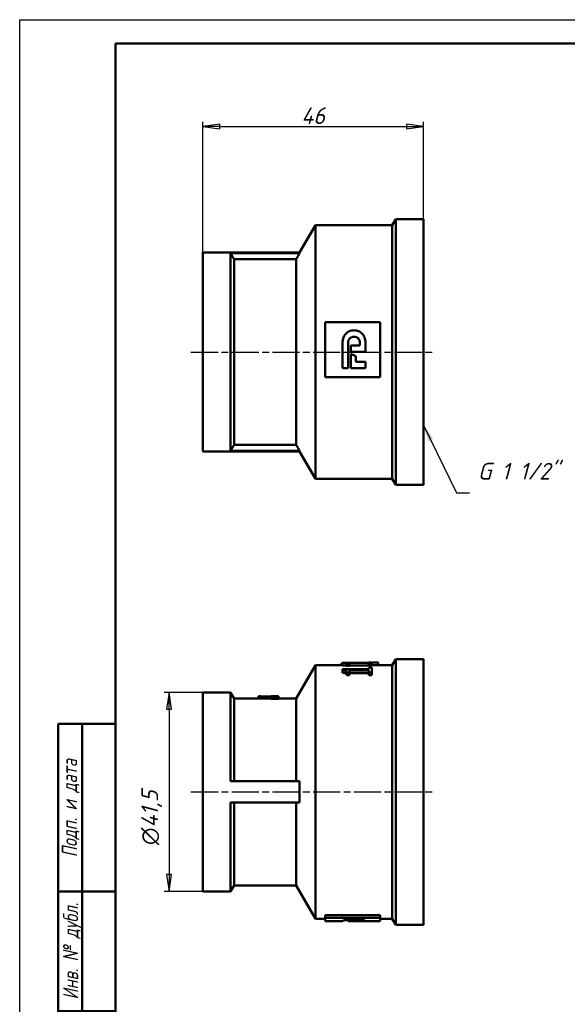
# Model space of a CAD drawing. Header units: millimetres. Extents: x 0 to 797, y -67 to 297.
# Tile 2 of 5: x 0 to 114, y 91 to 297. Entities that reach past the tile are written whole.
import ezdxf
from ezdxf.enums import TextEntityAlignment as Align

# ---------------------------------------------------------------- set-up
doc = ezdxf.new("R2010")
doc.units = ezdxf.units.MM
doc.linetypes.add('CHAIN', pattern=[0.7087, 0.4724, -0.0591, 0.1181, -0.0591])
for name, color, linetype, lineweight in [('Видимые тонкие (ГОСТ)', 7, 'Continuous', 35), ('Видимый контур (ГОСТ)', 7, 'Continuous', 50), ('Кромка (ГОСТ)', 7, 'Continuous', 50), ('Обозначение (ГОСТ)', 7, 'Continuous', 25), ('Осевая линия (ГОСТ)', 7, 'Continuous', 25), ('Размер (ГОСТ)', 7, 'Continuous', 25), ('Эскизная геометрия (ГОСТ)', 7, 'Continuous', 50)]:
    doc.layers.add(name, color=color, linetype=linetype, lineweight=lineweight)
doc.styles.get("Standard").update_dxf_attribs({"font": 'GOST Common Italic.ttf'})
doc.styles.add('Альтернативный текст (ГОСТ)', font='txt', dxfattribs={"width": 0.8})
doc.styles.add('Обычный текст (ГОСТ)', font='GOST Common Italic.ttf')
doc.styles.add('Стиль текста145', font='GOST Common Italic.ttf')
doc.dimstyles.new('Диаметр (ГОСТ)$7', dxfattribs={"dimtxt": 3.5, "dimasz": 3.5, "dimexe": 1, "dimexo": 0, "dimgap": 0.5, "dimtad": 1, "dimrnd": 1e-08, "dimtxsty": 'Обычный текст (ГОСТ)', "dimblk": 'Filled-1', "dimcen": 0.09, "dimdle": 15, "dimclrd": 256, "dimclre": 256, "dimclrt": 256, "dimazin": 2, "dimtfac": 0.714286, "dimtdec": 3, "dimtmove": 0, "dimatfit": 3, "dimfxl": 1, "dimtolj": 1, "dimlwd": -1, "dimlwe": 25, "dimarcsym": 0})
doc.dimstyles.new('Обычный (ГОСТ)', dxfattribs={"dimtxt": 3.5, "dimasz": 3.5, "dimexe": 1, "dimexo": 0, "dimgap": 0.5, "dimtad": 1, "dimrnd": 1e-08, "dimtxsty": 'Обычный текст (ГОСТ)', "dimblk": 'Filled-1', "dimcen": 0.09, "dimdle": 15, "dimclrd": 256, "dimclre": 256, "dimclrt": 256, "dimazin": 2, "dimtfac": 0.714286, "dimtdec": 3, "dimtmove": 0, "dimatfit": 3, "dimfxl": 1, "dimtolj": 1, "dimlwd": 25, "dimlwe": 25, "dimarcsym": 0})

# ---------------------------------------------------------------- blocks, each defined once
blk = doc.blocks.new('ГОСТ - Доп. графы 1')
at = {"layer": 'Эскизная геометрия (ГОСТ)'}
for p, q in [((-12, 0), (-12, 145)), ((-12, 145), (0, 145)), ((-7, 145), (-7, 0)), ((-12, 110), (-7, 110)), ((-7, 110), (0, 110)), ((-12, 85), (-7, 85)), ((-7, 85), (0, 85)), ((-12, 60), (-7, 60)), ((-7, 60), (0, 60)), ((-12, 25), (-7, 25)), ((-7, 25), (0, 25)), ((0, 0), (-12, 0))]:
    blk.add_line(p, q, dxfattribs=at)
at = {"layer": 'Обозначение (ГОСТ)', "char_height": 3.17, "attachment_point": 5, "rotation": 90, "style": 'Альтернативный текст (ГОСТ)'}
for s, insert, width in [('\\fGOST Common|b0|i1;\\H3.1700;Подп. и дата', (-9.37, 127.41), 34.7679), ('\\fGOST Common|b0|i1;\\H3.1700;Инв. № дубл.', (-8.95, 97.55), 24.8438), ('\\fGOST Common|b0|i1;\\H3.1700;Взам. инв. №', (-9.58, 72.53), 24.8669), ('\\fGOST Common|b0|i1;\\H3.1700;Подп. и дата', (-9.5, 42.47), 35.1486), ('\\fGOST Common|b0|i1;\\H3.1700;Инв. № подл.', (-9.5, 12.41), 24.9618)]:
    blk.add_mtext(s, dxfattribs=dict(at, insert=insert, width=width))
at = {"layer": 'Обозначение (ГОСТ)', "lineweight": 30, "width": 0.8, "flags": 17}
for tag, p in [('Подп._и_дата_2', (-3.53, 127.51)), ('Инв._номер_дубликата', (-3.41, 97.47)), ('Взамен_инв._номера', (-3.46, 72.53)), ('Подп._и_дата_1', (-3.42, 42.35)), ('ИНВЕНТАРНЫЙ_НОМЕР', (-3.33, 12.68))]:
    blk.add_attdef(tag, text='', height=3.17, rotation=90, dxfattribs=at).set_placement(p, align=Align.MIDDLE_CENTER)
blk = doc.blocks.new('Рамки ГОСТ_ граница 297x210')
at = {"layer": 'Кромка (ГОСТ)', "lineweight": 25}
for p, q in [((0, 0), (0, 297)), ((0, 297), (210, 297))]:
    blk.add_line(p, q, dxfattribs=at)
at = {"layer": 'Кромка (ГОСТ)'}
for p, q in [((205, 292), (20, 292)), ((20, 292), (20, 5))]:
    blk.add_line(p, q, dxfattribs=at)
blk = doc.blocks.new('Filled-1')
at = {"color": 0}
for p, q in [((0, 0), (-1, 0.143)), ((-1, 0.143), (-1, -0.143)), ((-1, 0), (0, 0)), ((-1, -0.143), (0, 0))]:
    blk.add_line(p, q, dxfattribs=at)
at = {"color": 0, "flags": 128}
blk.add_lwpolyline([(-1, -0.143), (0, 0), (-1, 0.143), (-1, -0.143)], dxfattribs=at)
at = {"color": 0}
blk.add_solid([(-1, -0.143), (0, 0), (-1, 0.143), (-1, -0.143)], dxfattribs=at)
blk = doc.blocks.new('*D11')
at = {"layer": 'Defpoints', "color": 0, "linetype": 'Continuous', "transparency": 16777216}
for p in [(84.22, 274.71), (84.22, 255.37), (38.22, 248.37)]:
    blk.add_point(p, dxfattribs=at)
at = {"layer": 'Размер (ГОСТ)', "linetype": 'Continuous', "lineweight": 25, "transparency": 16777216}
for p, q in [((38.22, 248.37), (38.22, 275.71)), ((84.22, 255.37), (84.22, 275.71)), ((41.72, 274.71), (80.72, 274.71))]:
    blk.add_line(p, q, dxfattribs=at)
at = {"layer": 'Размер (ГОСТ)', "linetype": 'Continuous', "lineweight": 25, "transparency": 16777216, "xscale": 3.5, "yscale": 3.5, "zscale": 3.5, "rotation": 180}
blk.add_blockref('Filled-1', (38.22, 274.71), dxfattribs=at)
at = {"layer": 'Размер (ГОСТ)', "linetype": 'Continuous', "lineweight": 25, "transparency": 16777216, "xscale": 3.5, "yscale": 3.5, "zscale": 3.5}
blk.add_blockref('Filled-1', (84.22, 274.71), dxfattribs=at)
at = {"layer": 'Размер (ГОСТ)', "linetype": 'Continuous', "lineweight": 25, "transparency": 16777216, "insert": (58.73, 278.71), "char_height": 3.5, "attachment_point": 1, "style": 'Обычный текст (ГОСТ)'}
blk.add_mtext('\\A1;46', dxfattribs=at)
blk = doc.blocks.new('*D12')
at = {"layer": 'Defpoints', "color": 0, "linetype": 'Continuous', "transparency": 16777216}
for p in [(38.22, 156.53), (31.15, 115.03), (38.22, 115.03)]:
    blk.add_point(p, dxfattribs=at)
at = {"layer": 'Размер (ГОСТ)', "linetype": 'Continuous', "lineweight": 25, "transparency": 16777216}
for p, q in [((38.22, 156.53), (30.15, 156.53)), ((31.15, 153.03), (31.15, 118.53)), ((38.22, 115.03), (30.15, 115.03))]:
    blk.add_line(p, q, dxfattribs=at)
at = {"layer": 'Размер (ГОСТ)', "linetype": 'Continuous', "lineweight": 25, "transparency": 16777216, "xscale": 3.5, "yscale": 3.5, "zscale": 3.5}
for p, rotation in [((31.15, 156.53), 90), ((31.15, 115.03), 270)]:
    blk.add_blockref('Filled-1', p, dxfattribs=dict(at, rotation=rotation))
at = {"layer": 'Размер (ГОСТ)', "linetype": 'Continuous', "lineweight": 25, "transparency": 16777216, "insert": (25.38, 124.71), "char_height": 3.5, "attachment_point": 1, "rotation": 90, "style": 'Обычный текст (ГОСТ)'}
blk.add_mtext('\\A1;\\fAIGDT|b0|i0;\\H3.5000;n\\fGOST Common|b0|i1;\\H3.5000;41,5', dxfattribs=at)
blk = doc.blocks.new('Текст на выноске_2')
at = {"layer": 'Обозначение (ГОСТ)', "style": 'Стиль текста145'}
blk.add_text('G 1 1/2"', height=0.9979, dxfattribs=at).set_placement((0.5, 0.5), align=Align.BOTTOM_LEFT)

msp = doc.modelspace()

# ---------------------------------------------------------------- linework, layer by layer
at = {"layer": 'Видимые тонкие (ГОСТ)'}
msp.add_line((69.739, 108.97), (69.739, 109.165), dxfattribs=at)
at = {"layer": 'Видимый контур (ГОСТ)'}
for p, q in [((77.719, 254.122), (78.441, 255.372)), ((78.441, 199.872), (78.441, 255.372)), ((78.441, 255.372), (84.219, 255.372)), ((84.219, 199.872), (84.219, 255.372)), ((58.399, 248.372), (61.719, 254.122)), ((61.719, 201.122), (61.719, 254.122)), ((61.719, 254.122), (77.719, 254.122)), ((77.719, 201.122), (77.719, 254.122)), ((38.219, 206.872), (38.219, 248.372)), ((38.219, 248.372), (58.399, 248.372)), ((43.997, 248.252), (58.399, 248.252)), ((43.997, 206.993), (43.997, 248.252)), ((57.677, 246.994), (44.719, 246.994)), ((44.719, 208.251), (44.719, 246.994)), ((57.677, 208.251), (57.677, 246.994)), ((58.399, 248.252), (58.399, 248.372)), ((75.219, 233.858), (63.719, 233.858)), ((63.719, 222.358), (63.719, 233.858)), ((75.219, 233.858), (75.219, 222.358)), ((67.346, 229.474), (67.346, 224.273)), ((68.511, 224.273), (68.511, 229.494)), ((69.056, 228.957), (69.056, 227.638)), ((69.056, 228.957), (70.966, 228.957)), ((70.966, 229.494), (70.966, 228.957)), ((72.145, 227.638), (72.145, 229.446)), ((72.145, 227.638), (69.056, 227.638)), ((69.056, 227.228), (69.056, 224.273)), ((70.099, 226.785), (69.056, 227.228)), ((70.099, 225.591), (70.099, 226.785)), ((68.511, 224.273), (67.346, 224.273)), ((72.145, 224.273), (69.056, 224.273)), ((70.099, 225.591), (72.145, 225.591)), ((72.145, 224.273), (72.145, 225.591)), ((63.719, 222.358), (75.219, 222.358)), ((44.719, 208.251), (57.677, 208.251)), ((38.219, 206.872), (58.399, 206.872)), ((43.997, 206.993), (58.399, 206.993)), ((58.399, 206.872), (58.399, 206.993)), ((58.399, 206.872), (61.719, 201.122)), ((61.719, 201.122), (77.719, 201.122)), ((77.719, 201.122), (78.441, 199.872)), ((78.441, 199.872), (84.219, 199.872)), ((67.113, 162.639), (67.113, 162.281)), ((72.862, 162.751), (67.365, 162.751)), ((67.365, 162.714), (67.365, 162.751)), ((67.365, 162.714), (67.365, 162.213)), ((68.215, 162.595), (68.774, 162.595)), ((68.215, 162.595), (68.215, 162.092)), ((68.774, 162.703), (68.774, 162.595)), ((68.774, 162.703), (72.862, 162.703)), ((68.774, 162.595), (68.774, 162.092)), ((73.485, 162.781), (72.862, 162.781)), ((72.862, 162.751), (72.862, 162.781)), ((72.862, 162.595), (72.862, 162.703)), ((72.862, 162.595), (73.485, 162.595)), ((72.862, 162.595), (72.862, 162.092)), ((73.485, 162.781), (73.485, 162.595)), ((73.485, 162.595), (73.485, 162.092)), ((74.81, 162.779), (74.81, 162.281)), ((77.719, 162.281), (78.441, 163.531)), ((78.441, 108.031), (78.441, 163.531)), ((78.441, 163.531), (84.219, 163.531)), ((84.219, 108.031), (84.219, 163.531)), ((57.677, 155.281), (61.719, 162.281)), ((61.719, 109.281), (61.719, 162.281)), ((61.719, 162.281), (67.365, 162.281)), ((72.862, 161.419), (67.365, 161.419)), ((67.365, 161.202), (67.365, 161.419)), ((67.365, 161.202), (67.365, 160.67)), ((68.774, 162.092), (68.215, 162.092)), ((68.215, 160.715), (68.774, 160.715)), ((68.215, 160.715), (68.215, 160.172)), ((72.862, 162.202), (68.774, 162.202)), ((68.774, 161.146), (68.774, 160.715)), ((68.774, 161.146), (72.862, 161.146)), ((68.774, 160.715), (68.774, 160.172)), ((72.862, 160.613), (68.774, 160.613)), ((73.485, 162.092), (72.862, 162.092)), ((73.485, 161.752), (72.862, 161.752)), ((72.862, 161.419), (72.862, 161.752)), ((72.862, 160.715), (72.862, 161.146)), ((72.862, 160.715), (73.485, 160.715)), ((72.862, 160.715), (72.862, 160.172)), ((73.485, 162.281), (77.719, 162.281)), ((73.485, 161.752), (73.485, 160.715)), ((73.485, 160.715), (73.485, 160.172)), ((77.719, 109.281), (77.719, 162.281)), ((68.774, 160.172), (68.215, 160.172)), ((73.485, 160.172), (72.862, 160.172)), ((38.219, 115.031), (38.219, 156.531)), ((38.219, 156.531), (43.997, 156.531)), ((43.997, 138.014), (43.997, 156.531)), ((44.719, 155.281), (43.997, 156.531)), ((44.719, 138.014), (44.719, 155.281)), ((44.719, 155.281), (52.425, 155.281)), ((49.803, 155.767), (50.211, 155.767)), ((49.803, 155.767), (49.803, 155.281)), ((50.211, 155.767), (50.211, 155.281)), ((50.211, 155.728), (52.425, 155.728)), ((52.425, 155.776), (52.425, 155.781)), ((52.425, 155.776), (52.425, 155.75)), ((52.425, 155.727), (52.425, 155.75)), ((52.425, 155.727), (52.425, 155.225)), ((53.945, 155.781), (53.981, 155.781)), ((53.981, 155.781), (53.981, 155.773)), ((53.981, 155.773), (53.981, 155.756)), ((53.981, 155.756), (53.981, 155.718)), ((53.981, 155.718), (53.981, 155.216)), ((53.981, 155.281), (57.677, 155.281)), ((57.677, 138.014), (57.677, 155.281)), ((43.997, 138.014), (58.399, 138.014)), ((58.399, 133.549), (58.399, 138.014)), ((43.997, 133.549), (58.399, 133.549)), ((43.997, 115.031), (43.997, 133.549)), ((44.719, 116.281), (44.719, 133.549)), ((57.677, 116.281), (57.677, 133.549)), ((44.719, 116.281), (43.997, 115.031)), ((44.719, 116.281), (57.677, 116.281)), ((57.677, 116.281), (61.719, 109.281)), ((38.219, 115.031), (43.997, 115.031)), ((61.719, 109.281), (63.719, 109.281)), ((63.719, 109.511), (63.719, 110.025)), ((63.719, 110.025), (75.219, 110.025)), ((75.219, 109.511), (63.719, 109.511)), ((63.719, 108.781), (63.719, 109.511)), ((68.511, 108.99), (67.678, 108.99)), ((68.511, 108.846), (68.511, 109.115)), ((70.966, 108.846), (70.966, 109.113)), ((75.219, 109.511), (75.219, 110.025)), ((75.219, 109.511), (75.219, 108.781)), ((75.219, 109.281), (77.719, 109.281)), ((77.719, 109.281), (78.441, 108.031)), ((63.719, 108.781), (67.346, 108.781)), ((67.346, 108.845), (67.346, 108.781)), ((68.511, 108.781), (68.511, 108.846)), ((68.511, 108.781), (75.219, 108.781)), ((69.056, 108.814), (69.056, 108.781)), ((69.056, 108.814), (70.966, 108.814)), ((72.145, 108.781), (69.056, 108.781)), ((70.966, 108.846), (70.966, 108.814)), ((72.145, 108.781), (72.145, 108.843)), ((78.441, 108.031), (84.219, 108.031))]:
    msp.add_line(p, q, dxfattribs=at)
for centre, major_axis, ratio, start_param, end_param in [((76.076, 135.781), (-87.399, 0), 0.3089274, 4.8122254, 4.8151248), ((76.076, 135.781), (-87.399, 0), 0.3089274, 4.7491735, 4.7594309), ((76.076, 135.781), (-87.399, 0), 0.3089274, 4.7268812, 4.742043), ((53.945, 135.781), (266.667, 0), 0.075, 1.5707963, 1.5764937), ((46.195, 135.781), (-266.667, 0), 0.075, 4.6831867, 4.6890234), ((67.429, 135.781), (266.667, 0), 0.075, 1.6212476, 1.6270906), ((32.71, 135.781), (-266.667, 0), 0.075, 4.6325388, 4.6383908), ((32.71, 135.781), (-260, 0), 0.075, 4.6304868, 4.6364898)]:
    msp.add_ellipse(centre, major_axis=major_axis, ratio=ratio, start_param=start_param, end_param=end_param, dxfattribs=at)
for points, weights in [([(44.719, 246.994), (44.369, 247.604), (43.997, 248.252)], [1, 1.00048860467, 1]), ([(58.399, 248.252), (58.027, 247.604), (57.677, 246.994)], [1, 1.0004886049, 1]), ([(43.997, 206.993), (44.369, 207.641), (44.719, 208.251)], [1, 1.00048860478, 1]), ([(57.677, 208.251), (58.027, 207.641), (58.399, 206.993)], [1, 1.0004886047, 1])]:
    msp.add_rational_spline(points, weights, degree=2, dxfattribs=at)
for points, knots in [([(67.346, 229.474), (67.346, 229.714), (67.365, 229.955), (67.451, 230.402), (67.512, 230.608), (67.713, 231.069), (67.87, 231.31), (68.273, 231.716), (68.508, 231.871), (69.076, 232.103), (69.401, 232.158), (69.731, 232.158)], [-0.40881747, -0.40881747, -0.40881747, -0.40881747, -0.3365653, -0.3365653, -0.27178666, -0.27178666, -0.18467917, -0.18467917, -0.09889566, -0.09889566, 0, 0, 0, 0]), ([(69.739, 230.806), (69.644, 230.806), (69.55, 230.798), (69.372, 230.764), (69.289, 230.74), (69.08, 230.652), (68.965, 230.575), (68.759, 230.369), (68.678, 230.242), (68.549, 229.925), (68.511, 229.721), (68.511, 229.494)], [-0.23711933, -0.23711933, -0.23711933, -0.23711933, -0.20347067, -0.20347067, -0.17248095, -0.17248095, -0.12248746, -0.12248746, -0.06825979, -0.06825979, 0, 0, 0, 0]), ([(69.731, 232.158), (70.064, 232.158), (70.392, 232.1), (70.961, 231.863), (71.197, 231.706), (71.622, 231.282), (71.793, 231.015), (72.063, 230.356), (72.145, 229.929), (72.145, 229.446)], [-0.48846191, -0.48846191, -0.48846191, -0.48846191, -0.3666898, -0.3666898, -0.26198874, -0.26198874, -0.14518035, -0.14518035, 0, 0, 0, 0]), ([(70.966, 229.494), (70.966, 229.611), (70.956, 229.729), (70.913, 229.948), (70.882, 230.051), (70.783, 230.273), (70.708, 230.387), (70.511, 230.582), (70.395, 230.658), (70.099, 230.778), (69.919, 230.806), (69.739, 230.806)], [-0.20511072, -0.20511072, -0.20511072, -0.20511072, -0.16983292, -0.16983292, -0.13765282, -0.13765282, -0.09631658, -0.09631658, -0.05408729, -0.05408729, 0, 0, 0, 0]), ([(67.365, 162.714), (67.468, 162.714), (67.573, 162.712), (67.753, 162.708), (67.83, 162.705), (67.98, 162.696), (68.024, 162.691), (68.11, 162.677), (68.147, 162.666), (68.204, 162.637), (68.215, 162.617), (68.215, 162.595)], [-0.1382284, -0.1382284, -0.1382284, -0.1382284, -0.12152294, -0.12152294, -0.10765187, -0.10765187, -0.09079906, -0.09079906, -0.05430335, -0.05430335, 0, 0, 0, 0]), ([(68.215, 162.092), (68.215, 162.125), (68.19, 162.156), (68.049, 162.187), (67.996, 162.192), (67.904, 162.2), (67.839, 162.203), (67.644, 162.21), (67.502, 162.212), (67.365, 162.213)], [0, 0, 0, 0, 0.08338242, 0.08338242, 0.12733621, 0.12733621, 0.19237963, 0.19237963, 0.30500973, 0.30500973, 0.30500973, 0.30500973]), ([(67.365, 161.202), (67.47, 161.199), (67.577, 161.192), (67.757, 161.17), (67.833, 161.156), (67.98, 161.114), (68.025, 161.088), (68.116, 161.025), (68.153, 160.973), (68.206, 160.858), (68.215, 160.785), (68.215, 160.715)], [-0.14827709, -0.14827709, -0.14827709, -0.14827709, -0.12985125, -0.12985125, -0.1148776, -0.1148776, -0.09640748, -0.09640748, -0.05477865, -0.05477865, 0, 0, 0, 0]), ([(68.215, 160.172), (68.215, 160.253), (68.203, 160.338), (68.138, 160.458), (68.1, 160.504), (68.016, 160.558), (67.97, 160.584), (67.816, 160.627), (67.741, 160.64), (67.566, 160.661), (67.465, 160.667), (67.365, 160.67)], [0, 0, 0, 0, 0.06183533, 0.06183533, 0.09909363, 0.09909363, 0.11327883, 0.11327883, 0.12380537, 0.12380537, 0.13639645, 0.13639645, 0.13639645, 0.13639645]), ([(67.346, 108.845), (67.346, 108.861), (67.365, 108.881), (67.451, 108.924), (67.512, 108.946), (67.713, 109.001), (67.87, 109.034), (68.273, 109.093), (68.508, 109.118), (69.076, 109.155), (69.401, 109.165), (69.731, 109.165)], [-0.40881747, -0.40881747, -0.40881747, -0.40881747, -0.3365653, -0.3365653, -0.27178666, -0.27178666, -0.18467917, -0.18467917, -0.09889566, -0.09889566, 0, 0, 0, 0]), ([(69.739, 108.97), (69.644, 108.97), (69.55, 108.969), (69.372, 108.965), (69.289, 108.962), (69.08, 108.952), (68.965, 108.943), (68.759, 108.921), (68.678, 108.908), (68.549, 108.879), (68.511, 108.862), (68.511, 108.846)], [-0.23711933, -0.23711933, -0.23711933, -0.23711933, -0.20347067, -0.20347067, -0.17248095, -0.17248095, -0.12248746, -0.12248746, -0.06825979, -0.06825979, 0, 0, 0, 0]), ([(69.731, 109.165), (70.064, 109.165), (70.392, 109.155), (70.961, 109.116), (71.197, 109.091), (71.622, 109.03), (71.793, 108.994), (72.063, 108.918), (72.145, 108.876), (72.145, 108.843)], [-0.48846191, -0.48846191, -0.48846191, -0.48846191, -0.3666898, -0.3666898, -0.26198874, -0.26198874, -0.14518035, -0.14518035, 0, 0, 0, 0]), ([(70.966, 108.846), (70.966, 108.854), (70.956, 108.863), (70.913, 108.882), (70.882, 108.891), (70.783, 108.912), (70.708, 108.923), (70.511, 108.944), (70.395, 108.952), (70.099, 108.966), (69.919, 108.97), (69.739, 108.97)], [-0.20511072, -0.20511072, -0.20511072, -0.20511072, -0.16983292, -0.16983292, -0.13765282, -0.13765282, -0.09631658, -0.09631658, -0.05408729, -0.05408729, 0, 0, 0, 0])]:
    msp.add_open_spline(points, degree=3, knots=knots, dxfattribs=at)
at = {"layer": 'Осевая линия (ГОСТ)', "linetype": 'CHAIN', "ltscale": 11.993792}
for p, q in [((35.719, 227.622), (86.719, 227.622)), ((35.719, 135.781), (86.719, 135.781))]:
    msp.add_line(p, q, dxfattribs=at)

# ---------------------------------------------------------------- block references
for name, p in [('Рамки ГОСТ_ граница 297x210', (0, 0)), ('ГОСТ - Доп. графы 1', (20, 5))]:
    msp.add_blockref(name, p)
at = {"xscale": 3.499999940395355, "yscale": 3.499999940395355, "zscale": 3.499999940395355}
msp.add_blockref('Текст на выноске_2', (93.808, 198.196), dxfattribs=at)

# ---------------------------------------------------------------- dimensions: what is measured, and where the dimension line sits
at = {"layer": 'Размер (ГОСТ)', "linetype": 'Continuous', "lineweight": 25}
dim = msp.add_linear_dim(base=(84.219, 274.715), p1=(38.219, 248.372), p2=(84.219, 255.372), angle=180, dimstyle='Обычный (ГОСТ)', override={"dimgap": 0.5, "dimdec": 2, "dimtol": 0, "dimlim": 0, "dimtp": 0, "dimtm": 0, "dimtdec": 3, "dimtofl": 0, "dimatfit": 1}, dxfattribs=at)
dim.commit()
dim.dimension.update_dxf_attribs({"geometry": '*D11', "text_midpoint": (61.219, 274.715), "dimtype": 160})
dim = msp.add_linear_dim(base=(31.146, 115.031), p1=(38.219, 156.531), p2=(38.219, 115.031), angle=90, text='\\fAIGDT|b0|i0;\\H3.5000;n\\fGOST Common|b0|i1;\\H3.5000;<>', dimstyle='Обычный (ГОСТ)', override={"dimgap": 0.5, "dimdec": 2, "dimtol": 0, "dimlim": 0, "dimtp": 0, "dimtm": 0, "dimtdec": 3, "dimtofl": 0, "dimatfit": 1}, dxfattribs=at)
dim.commit()
dim.dimension.update_dxf_attribs({"geometry": '*D12', "text_midpoint": (31.146, 131.031), "dimtype": 160})

# ---------------------------------------------------------------- leaders
at = {"layer": 'Обозначение (ГОСТ)'}
msp.add_leader([(84.219, 212.38), (91.149, 198.196), (93.808, 198.196)], dimstyle='Диаметр (ГОСТ)$7', override={"dimtad": 0}, dxfattribs=at)

doc.saveas('drawing.dxf')
